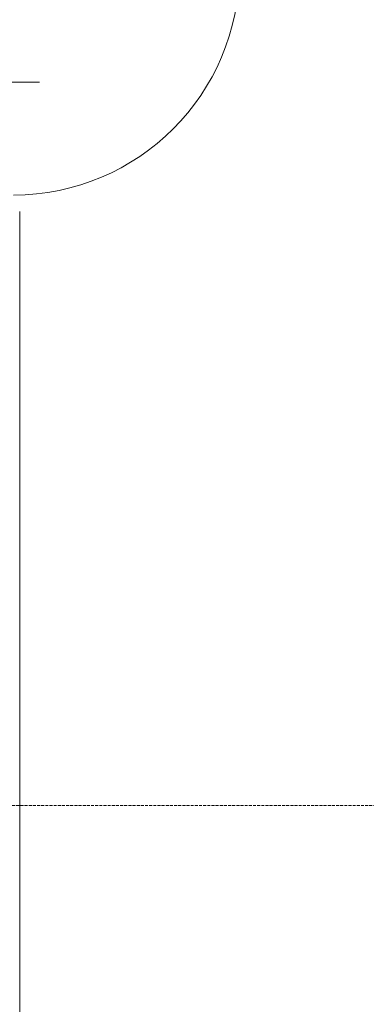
# Model space of a CAD drawing. Extents: x -7314 to 11761, y 144 to 9383.
# Tile 14 of 193: x 1335 to 1477, y 1906 to 2308. Entities that reach past the tile are written whole.
import ezdxf
from ezdxf.xclip import XClip

# ---------------------------------------------------------------- set-up
doc = ezdxf.new("R2010")
doc.units = 0
doc.header["$MEASUREMENT"] = 0
doc.header["$XCLIPFRAME"] = 0
doc.linetypes.add('Krawędzie ukryte', pattern=[68, 48, -20])
doc.layers.add('FORMA - Arch 01 - 220-A Ściany', color=7, linetype='Continuous')
doc.layers.add('FORMA - Arch 01 - 410-K Osie', color=7, linetype='Continuous')

# ---------------------------------------------------------------- blocks, each defined once
blk = doc.blocks.new('Rysunek_1_1', base_point=(4185.3, -5972.4))
at = {"layer": 'FORMA - Arch 01 - 220-A Ściany', "color": 7, "linetype": 'Continuous', "lineweight": 15, "ltscale": 0.025}
blk.add_line((1251.51, 2282.89), (1343.13, 2282.89), dxfattribs=at)
at = {"layer": 'FORMA - Arch 01 - 220-A Ściany', "color": 7, "linetype": 'Continuous', "lineweight": 15, "ltscale": 0.025, "flags": 128}
blk.add_lwpolyline([(1335.04, 1729.3), (1335.04, 2229.89)], dxfattribs=at)
at = {"layer": 'FORMA - Arch 01 - 220-A Ściany', "color": 7, "linetype": 'Continuous', "lineweight": 13, "ltscale": 0.025}
blk.add_arc((1332.54, 2329.09), 92.4, 270, 0, dxfattribs=at)
at = {"layer": 'FORMA - Arch 01 - 410-K Osie', "color": 7, "linetype": 'Krawędzie ukryte', "lineweight": 13, "ltscale": 0.025}
blk.add_line((3420.76, 1986.9), (587.6, 1986.9), dxfattribs=at)

msp = doc.modelspace()

# ---------------------------------------------------------------- block references
at = {"lineweight": 20}
ref = msp.add_blockref('Rysunek_1_1', (4185.29965, -5972.39804), dxfattribs=at)
XClip(ref).set_block_clipping_path([(254.0251470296, 246.5573808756), (9689.7973583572, 9358.9497337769)])

doc.saveas('drawing.dxf')
